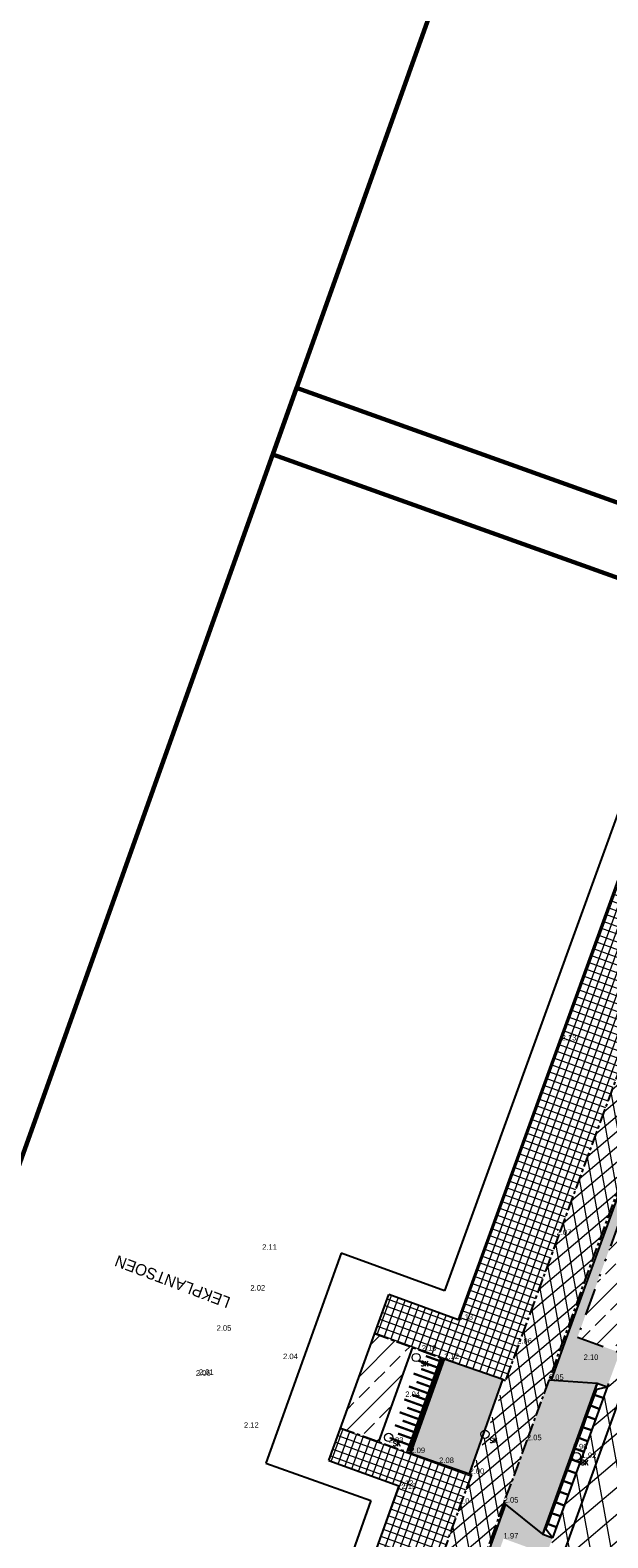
# Model space of a CAD drawing. Header units: metres. Extents: x 136326 to 137932, y 453212 to 454725.
# Tile 21 of 92: x 136444 to 136469, y 453542 to 453608. Entities that reach past the tile are written whole.
import ezdxf

# ---------------------------------------------------------------- set-up
doc = ezdxf.new("R2010")
doc.units = ezdxf.units.M
doc.linetypes.add('CENTERX2', pattern=[101.6, 63.5, -12.7, 12.7, -12.7])
doc.linetypes.add('DIVIDE__G5', pattern=[3.75, 1.5, -0.75, 0, -0.75, 0, -0.75])
for name, color, linetype, lineweight in [('-DR-alg-bladkaders viewports', 7, 'Continuous', 60), ('-DR-nw-mk-taludmarkering', 252, 'Continuous', 0), ('-DR-v-maaien en frezen terrein', 82, 'Continuous', 9), ('-DR-v-vh-arc-asfalt opbreken', 252, 'Continuous', 9), ('-DR-v-vh-arc-asfalt opbreken middengeleiders', 252, 'Continuous', 9), ('-DR-v-vh-arc-bss grijs keiformaat', 252, 'Continuous', 9), ('-DR-v-vh-arc-dubbelklinkers', 254, 'Continuous', 9), ('-DR-v-vh-arc-tegels', 252, 'Continuous', 9)]:
    doc.layers.add(name, color=color, linetype=linetype, lineweight=lineweight)
doc.layers.add('-DR-alg-hulplijnen', color=210, linetype='Continuous', plot=False)
doc.layers.add('-DR-alg-hulplijnen kantverharding asfalt nieuwe fietsstraat', color=7, linetype='Continuous', true_color=0xff9429, plot=False)
for name, color, linetype in [('-DR-alg-projectgrens 1-200', 3, 'PROJECTGRENS_1-200'), ('-DR-alg-txt-straatnaam', 2, 'Continuous'), ('-DR-bs-txt-hoogtemaat', 253, 'Continuous'), ('-DR-nw-vh-scheiding erfgrens en bebouwing', 3, 'Continuous'), ('-DR-nw-vh-scheiding verhardingen', 1, 'Continuous'), ('-DR-v-vh-band 10x20 gazonband', 5, 'CENTERX2'), ('-DR-v-vh-band 18-20x25', 5, 'DIVIDE__G5'), ('-DR-v-vh-band achterkant band', 1, 'Continuous'), ('-DR-v-vh-band inritband 450x150x500mm', 2, 'Continuous'), ('-DR-v-vh-kantverharding asfalt rijbaan', 4, 'Continuous'), ('-DR-v-vh-scheiding verhardingen', 1, 'Continuous')]:
    doc.layers.add(name, color=color, linetype=linetype)
doc.layers.add('-DR-v-vh-arc-asfalt fietspad', color=7, linetype='Continuous', lineweight=9, true_color=0xdfbfc7)
doc.layers.add('B-ME-IE-MEUBILAIR_STRAATKOLK-S', color=1, linetype='Continuous', lineweight=0, true_color=0xff0000)
doc.styles.add('18_100', font='romans', dxfattribs={"width": 0.8, "height": 0.18})
doc.styles.add('18_200', font='romans', dxfattribs={"width": 0.8, "height": 0.36})
doc.styles.add('Drong', font='txt', dxfattribs={"height": 1.8})
doc.linetypes.add('PROJECTGRENS_1-200', pattern='A,0.32,-0.13,[133,ltypeshp.shx,S=0.13,R=0,X=-0.13,Y=0],-0.13,1.27', length=1.85)
pattern_1 = [(220.33563, (136419.718, 453326.2367), (0.5825375, -0.6860394), []), (280.33563, (136419.718, 453326.2367), (0.8853963, 0.1614725), [])]

# ---------------------------------------------------------------- blocks, each defined once
blk = doc.blocks.new('*U28')
for points in [[(2.384, 6.582), (1.953, 6.738), (1.782, 6.268), (2.214, 6.111)], [(2.214, 6.111), (1.782, 6.268), (1.612, 5.798), (2.043, 5.641)], [(1.829, 6.251), (1.659, 5.78)], [(2.384, 6.582), (1.915, 6.486), (1.829, 6.251)], [(1.873, 5.171), (1.442, 5.327), (1.272, 4.857), (1.703, 4.701)], [(1.489, 5.31), (1.319, 4.84)], [(2.043, 5.641), (1.612, 5.798), (1.442, 5.327), (1.873, 5.171)], [(1.659, 5.78), (1.489, 5.31)], [(1.703, 4.701), (1.272, 4.857), (1.101, 4.387), (1.533, 4.231)], [(1.319, 4.84), (1.148, 4.37)], [(1.533, 4.231), (1.101, 4.387), (0.931, 3.917), (1.362, 3.761)], [(1.148, 4.37), (0.978, 3.9)], [(1.192, 3.291), (0.761, 3.447), (0.59, 2.977), (1.022, 2.821)], [(0.808, 3.43), (0.637, 2.96)], [(1.362, 3.761), (0.931, 3.917), (0.761, 3.447), (1.192, 3.291)], [(0.978, 3.9), (0.808, 3.43)], [(1.022, 2.821), (0.59, 2.977), (0.42, 2.507), (0.851, 2.351)], [(0.637, 2.96), (0.467, 2.49)], [(0.681, 1.88), (0.25, 2.037), (0.08, 1.567), (0.511, 1.41)], [(0.297, 2.02), (0.127, 1.55)], [(0.851, 2.351), (0.42, 2.507), (0.25, 2.037), (0.681, 1.88)], [(0.467, 2.49), (0.297, 2.02)], [(0.511, 1.41), (0.08, 1.567), (-0.091, 1.096), (0.341, 0.94)], [(0.127, 1.55), (-0.044, 1.079)], [(0.341, 0.94), (-0.091, 1.096), (-0.261, 0.626), (0.17, 0.47)], [(-0.044, 1.079), (-0.214, 0.609)], [(0.17, 0.47), (-0.261, 0.626), (-0.431, 0.156), (0, 0)], [(0, 0), (-0.299, 0.374), (-0.214, 0.609)]]:
    blk.add_lwpolyline(points)
blk = doc.blocks.new('*U40')
at = {"layer": '-DR-nw-mk-taludmarkering', "flags": 128}
for points, const_width in [([(-0.094, 0.034), (-1.559, -4.035)], 0.2), ([(-0.804, 0.13), (-0.239, -0.073)], 0.1), ([(-1.342, -0.633), (-0.544, -0.92)], 0.1), ([(-1.138, -0.068), (-0.341, -0.356)], 0.1), ([(-1.007, -0.435), (-0.442, -0.638)], 0.1), ([(-1.545, -1.197), (-0.747, -1.485)], 0.1), ([(-1.21, -0.999), (-0.646, -1.202)], 0.1), ([(-1.748, -1.762), (-0.95, -2.049)], 0.1), ([(-1.413, -1.564), (-0.849, -1.767)], 0.1), ([(-1.951, -2.326), (-1.154, -2.614)], 0.1), ([(-1.617, -2.128), (-1.052, -2.331)], 0.1), ([(-2.155, -2.891), (-1.357, -3.178)], 0.1), ([(-2.023, -3.257), (-1.459, -3.46)], 0.1), ([(-1.82, -2.693), (-1.255, -2.896)], 0.1), ([(-2.358, -3.455), (-1.56, -3.743)], 0.1)]:
    blk.add_lwpolyline(points, dxfattribs=dict(at, const_width=const_width))
at = {"layer": '-DR-nw-vh-scheiding verhardingen', "linetype": 'ByBlock', "flags": 128}
for points in [[(-1.386, 0.511), (-2.871, -3.614)], [(0, 0), (-1.465, -4.069)]]:
    blk.add_lwpolyline(points, dxfattribs=at)
blk = doc.blocks.new('STRAATKOLK')
blk.add_ellipse((0, 0), major_axis=(-0.127, 0.127), ratio=1, start_param=3.926991, end_param=10.210176)
at = {"style": '18_100', "width": 0.8}
blk.add_text('SK', height=0.216, dxfattribs=at).set_placement((0.193, -0.375))
at = {"style": '18_200', "width": 0.8}
blk.add_attdef('HOOGTE', (0.29, 0.211), '', height=0.25, dxfattribs=at)

msp = doc.modelspace()

# ---------------------------------------------------------------- hatches: boundary and pattern name
at = {"layer": '-DR-v-maaien en frezen terrein'}
h = msp.add_hatch(dxfattribs=at)
h.set_pattern_fill('ANSI33', color=256, scale=0.2)
edge = h.paths.add_edge_path()
edge.add_line((136418.042, 453387.028), (136418.987, 453386.702))
edge.add_arc((149703.628, 448622.033), 14113.247, 160.0572266, 160.2691215, ccw=False)
edge.add_line((136436.699, 453435.799), (136452.785, 453479.986))
edge.add_line((136452.785, 453479.986), (136455.847, 453478.89))
edge.add_line((136455.847, 453478.89), (136456.392, 453480.399))
edge.add_line((136456.392, 453480.399), (136459.244, 453487.156))
edge.add_line((136459.244, 453487.156), (136455.772, 453488.412))
edge.add_line((136455.772, 453488.412), (136486.703, 453573.609))
edge.add_line((136486.703, 453573.609), (136485.763, 453573.95))
edge.add_line((136485.763, 453573.95), (136435.759, 453436.14))
edge.add_arc((149594.405, 448661.534), 13998.101, 160.0567308, 160.270431)
h.paths.add_polyline_path([(136419.023, 453381.923), (136417.813, 453378.565), (136416.887, 453378.904), (136416.865, 453378.882), (136415.321, 453379.435), (136415.289, 453379.344), (136417.827, 453378.529)])
h.paths.add_polyline_path([(136419.569, 453386.451), (136420.502, 453386.122), (136419.573, 453386.477)])
at = {"layer": '-DR-v-vh-arc-asfalt fietspad', "transparency": 33554687}
h = msp.add_hatch(dxfattribs=at)
h.set_pattern_fill('AVH-ASFALT', color=256, scale=0.51, angle=90, pattern_type=2)
h.set_pattern_definition([(220.33562535, (0, 0), (0.3301045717, -0.388755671), []), (280.33562535, (0, 0), (0.5017245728, 0.0915011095), [])])
h.paths.add_polyline_path([(136479.755, 453590.834), (136477.703, 453585.25), (136474.85, 453577.371), (136472.34, 453570.497), (136469.581, 453562.782), (136466.863, 453555.353), (136464.767, 453549.672), (136464.542, 453549.025), (136463.771, 453546.876), (136463.612, 453546.467), (136463.047, 453544.917), (136461.025, 453539.332), (136458.029, 453531.019), (136455.282, 453523.535), (136452.455, 453515.608), (136449.709, 453508.107), (136446.535, 453499.241), (136445.785, 453497.223), (136445.141, 453495.458), (136447.063, 453495.458), (136447.813, 453497.573), (136449.324, 453501.822), (136454.142, 453515.153), (136457.01, 453523.106), (136459.738, 453530.626), (136464.043, 453542.48), (136464.46, 453543.682), (136465.473, 453546.411), (136466.438, 453549.042), (136467.105, 453550.905), (136471.296, 453562.441), (136473.688, 453569.031), (136476.464, 453576.684), (136479.402, 453584.783), (136481.393, 453590.23)])
at = {"layer": '-DR-v-vh-arc-asfalt opbreken'}
h = msp.add_hatch(dxfattribs=at)
h.set_pattern_fill('AVH-ASFALT_LAAG1-D', color=256, scale=30, angle=90, pattern_type=2)
h.set_pattern_definition(pattern_1)
h.paths.add_polyline_path([(136452.489, 453495.136), (136454.61, 453494.378), (136460.698, 453511.176), (136467.716, 453530.543), (136471.913, 453542.036), (136472.272, 453541.898), (136473.469, 453545.191), (136473.103, 453545.329), (136479.132, 453561.964), (136479.095, 453562.048), (136477.035, 453562.796), (136464.998, 453529.489), (136463.031, 453530.223), (136458.316, 453517.23), (136460.297, 453516.532)])
h.paths.add_polyline_path([(136449.935, 453496.049), (136450.508, 453495.844), (136475.141, 453563.734), (136474.991, 453563.788), (136474.543, 453563.953)])
h = msp.add_hatch(dxfattribs=at)
h.set_pattern_fill('AVH-ASFALT_LAAG1-D', color=256, scale=30, angle=90, pattern_type=2)
h.set_pattern_definition(pattern_1)
h.paths.add_polyline_path([(136462.988, 453530.241), (136464.964, 453529.532), (136477.035, 453562.796), (136475.061, 453563.512)])
at = {"layer": '-DR-v-vh-arc-asfalt opbreken middengeleiders'}
h = msp.add_hatch(color=256, dxfattribs=at)
h.dxf.hatch_style = 1
h.paths.add_polyline_path([(136479.656, 453575.212), (136479.68, 453575.309), (136479.685, 453575.408), (136479.67, 453575.507), (136479.635, 453575.6), (136479.588, 453575.678), (136479.527, 453575.746), (136479.454, 453575.802), (136479.373, 453575.844), (136478.904, 453576.027), (136477.308, 453576.58), (136477.251, 453576.599), (136477.2, 453576.63), (136477.157, 453576.672), (136477.124, 453576.723), (136477.104, 453576.777), (136477.097, 453576.834), (136477.101, 453576.891), (136477.118, 453576.946), (136478.169, 453579.837), (136482.695, 453592.252), (136488.43, 453608.002), (136488.464, 453608.054), (136488.504, 453608.093), (136488.55, 453608.124), (136488.609, 453608.147), (136488.671, 453608.155), (136488.734, 453608.149), (136488.794, 453608.129), (136489.916, 453607.712), (136490.04, 453607.686), (136490.166, 453607.693), (136490.287, 453607.732), (136490.395, 453607.802), (136490.481, 453607.897), (136490.539, 453608.012), (136491.554, 453610.834), (136491.089, 453611.004), (136491.09, 453611.005), (136489.601, 453612.422), (136487.463, 453606.603), (136482.223, 453592.208), (136479.496, 453584.749), (136476.558, 453576.65), (136473.782, 453568.997), (136471.39, 453562.407), (136467.199, 453550.871), (136466.541, 453549.034), (136468.549, 453548.885), (136468.981, 453548.729), (136469.04, 453548.894), (136469.538, 453550.241), (136467.687, 453550.914), (136471.711, 453562.046), (136472.573, 453564.427), (136472.609, 453564.481), (136472.65, 453564.519), (136472.697, 453564.549), (136472.755, 453564.569), (136472.816, 453564.576), (136472.876, 453564.569), (136472.934, 453564.548), (136474.543, 453563.953), (136474.991, 453563.788), (136475.092, 453563.765), (136475.196, 453563.763), (136475.297, 453563.783), (136475.393, 453563.823), (136475.471, 453563.876), (136475.538, 453563.943), (136475.591, 453564.021), (136475.628, 453564.108), (136476.465, 453566.42), (136476.976, 453567.85), (136477.447, 453569.201), (136477.901, 453570.402), (136478.348, 453571.6)])
h = msp.add_hatch(color=256, dxfattribs=at)
h.dxf.hatch_style = 1
h.paths.add_polyline_path([(136464.545, 453543.613), (136459.839, 453530.61), (136457.082, 453522.99), (136454.251, 453515.151), (136447.136, 453495.458), (136449.234, 453495.458), (136449.247, 453495.492), (136449.678, 453495.336), (136451.014, 453499.061), (136451.697, 453500.96), (136451.713, 453501.054), (136451.71, 453501.15), (136451.69, 453501.243), (136451.653, 453501.331), (136451.599, 453501.412), (136451.531, 453501.481), (136451.45, 453501.536), (136451.361, 453501.574), (136450.246, 453501.96), (136450.191, 453501.981), (136450.143, 453502.014), (136450.102, 453502.056), (136450.071, 453502.106), (136450.051, 453502.165), (136450.044, 453502.227), (136450.051, 453502.288), (136450.072, 453502.347), (136454.674, 453515.111), (136457.442, 453522.712), (136460.27, 453530.545), (136464.455, 453542.116), (136466.334, 453541.436), (136466.597, 453542.148), (136466.165, 453542.304), (136466.165, 453542.304)])
at = {"layer": '-DR-v-vh-arc-bss grijs keiformaat'}
h = msp.add_hatch(dxfattribs=at)
h.set_pattern_fill('ANSI33', color=256, scale=0.2)
h.paths.add_polyline_path([(136474.543, 453563.953), (136472.934, 453564.548), (136472.876, 453564.569), (136472.816, 453564.576), (136472.755, 453564.569), (136472.697, 453564.549), (136472.65, 453564.519), (136472.609, 453564.481), (136472.578, 453564.435), (136472.557, 453564.383), (136471.711, 453562.046), (136467.687, 453550.914), (136469.538, 453550.241), (136471.546, 453555.734), (136473.634, 453561.528)])
h = msp.add_hatch(dxfattribs=at)
h.set_pattern_fill('ANSI33', color=256, scale=0.2)
h.paths.add_polyline_path([(136460.472, 453550.472), (136458.818, 453551.071), (136457.323, 453546.946), (136458.986, 453546.348)])
at = {"layer": '-DR-v-vh-arc-dubbelklinkers'}
h = msp.add_hatch(color=256, dxfattribs=at)
h.dxf.hatch_style = 1
h.paths.add_polyline_path([(136464.422, 453549.067), (136461.867, 453549.958), (136461.857, 453549.962), (136460.392, 453545.892), (136460.376, 453545.848), (136461.636, 453545.414), (136462.966, 453544.942), (136462.966, 453544.942)])
h = msp.add_hatch(color=256, dxfattribs=at)
h.dxf.hatch_style = 1
h.paths.add_polyline_path([(136464.46, 453543.682), (136466.165, 453542.304), (136466.336, 453542.774), (136466.506, 453543.244), (136466.676, 453543.714), (136466.847, 453544.184), (136467.017, 453544.655), (136467.187, 453545.125), (136467.357, 453545.595), (136467.528, 453546.065), (136467.698, 453546.535), (136467.868, 453547.005), (136468.039, 453547.475), (136468.209, 453547.945), (136468.379, 453548.415), (136468.549, 453548.885), (136466.438, 453549.042), (136465.473, 453546.411)])
at = {"layer": '-DR-v-vh-arc-tegels'}
h = msp.add_hatch(dxfattribs=at)
h.set_pattern_fill('ANSI37', color=256, scale=0.1, angle=295.01)
h.paths.add_polyline_path([(136474.85, 453577.371), (136477.703, 453585.25), (136479.755, 453590.834), (136477.058, 453591.829), (136462.473, 453551.675), (136459.436, 453552.776), (136458.818, 453551.071), (136460.878, 453550.325), (136461.857, 453549.962), (136464.422, 453549.067), (136464.542, 453549.026), (136464.767, 453549.672), (136466.863, 453555.353), (136469.581, 453562.782), (136472.34, 453570.497)])
h = msp.add_hatch(dxfattribs=at)
h.set_pattern_fill('ANSI37', color=256, scale=0.1, angle=295.01)
h.paths.add_polyline_path([(136458.029, 453531.019), (136461.025, 453539.332), (136463.047, 453544.917), (136462.966, 453544.942), (136460.376, 453545.848), (136457.323, 453546.946), (136456.806, 453545.52), (136459.866, 453544.421), (136444.088, 453500.378), (136437.619, 453502.693), (136436.639, 453499.953), (136439.903, 453498.792), (136440.795, 453496.946), (136441.342, 453498.468), (136443.121, 453497.84), (136442.463, 453496.061), (136442.391, 453495.897), (136442.492, 453495.872), (136443.245, 453495.576), (136444.958, 453494.944), (136445.141, 453495.458), (136445.785, 453497.223), (136446.535, 453499.241), (136449.709, 453508.107), (136452.455, 453515.608), (136455.282, 453523.535)])

# ---------------------------------------------------------------- linework, layer by layer
at = {"layer": '-DR-alg-bladkaders viewports'}
for points in [[(136568.476, 453755.227), (136503.031, 453572.087), (136454.356, 453589.481), (136519.802, 453772.621)], [(136504.074, 453575.005), (136438.629, 453391.865), (136389.954, 453409.259), (136455.399, 453592.399)]]:
    msp.add_lwpolyline(points, close=True, dxfattribs=at)
at = {"layer": '-DR-alg-hulplijnen', "flags": 128}
msp.add_lwpolyline([(136466.165, 453542.304), (136468.549, 453548.885)], dxfattribs=at)
at = {"layer": '-DR-alg-hulplijnen kantverharding asfalt nieuwe fietsstraat'}
msp.add_lwpolyline([(136569.551, 453824.565, -0.004267), (136561.022, 453800.417), (136429.649, 453438.357, 0.002152), (136389.024, 453324.877), (136377.119, 453291.165), (136363.767, 453256.91), (136358.813, 453242.883)], format="xyb", dxfattribs=at)
at = {"layer": '-DR-alg-projectgrens 1-200', "flags": 128}
msp.add_lwpolyline([(136672.431, 453896.561), (136667.194, 453897.489), (136645.076, 453905.171), (136624.477, 453912.593), (136625.184, 453914.831), (136624.39, 453916.757), (136621.163, 453919.31), (136624.07, 453927.399), (136623.281, 453929.136), (136623.21, 453929.192), (136624.085, 453931.643), (136629.304, 453946.51), (136630.541, 453950.147), (136638.492, 453971.96), (136644.073, 453987.263), (136644.824, 453989.705), (136651.204, 454007.423), (136658.506, 454027.642), (136665.47, 454047.006), (136669.496, 454058.357), (136675.354, 454074.419), (136676.258, 454077.094), (136678.747, 454083.756), (136682.526, 454094.171), (136686.101, 454103.639), (136687.039, 454106.475), (136697.795, 454137.242), (136697.717, 454137.253), (136705.555, 454159.78), (136713.078, 454181.729), (136719.605, 454200.719), (136727.498, 454223.752), (136730.581, 454232.718), (136734.46, 454243.959), (136738.033, 454254.306), (136742.183, 454266.266), (136750.568, 454290.842), (136760.393, 454319.456), (136770.666, 454349.328), (136772.713, 454355.238), (136774.612, 454360.473), (136776.998, 454367), (136784.306, 454387.208), (136790.339, 454404.083), (136797.311, 454423.36), (136807.058, 454450.093), (136800.646, 454453.198), (136785.078, 454462.694), (136769.745, 454470.235), (136763.463, 454464.393), (136767.222, 454456.488), (136768.447, 454452.902), (136769.612, 454448.539), (136767.19, 454443.604), (136763.98, 454431.785), (136763.498, 454430.807), (136764.785, 454430.222), (136759.65, 454419.865), (136760.207, 454419.614), (136758.305, 454415.755), (136757.433, 454413.928), (136755.514, 454410.037), (136754.993, 454410.292), (136749.872, 454399.962), (136748.616, 454400.585), (136748.548, 454400.448), (136744.287, 454402.547), (136738.76, 454389.718), (136744.829, 454387.062), (136753.517, 454383.259), (136750.445, 454376.232), (136747.3, 454368.999), (136747.702, 454368.821), (136745.421, 454363.658), (136743.771, 454359.882), (136741.474, 454354.715), (136741.107, 454354.878), (136737.945, 454347.853), (136734.86, 454340.776), (136727.193, 454344.181), (136720.397, 454330.285), (136716.705, 454321.73), (136725.346, 454317.886), (136722.199, 454310.807), (136718.145, 454301.488), (136714.131, 454292.713), (136709.748, 454294.641), (136707.09, 454288.607), (136709.573, 454287.506), (136709.53, 454287.41), (136709.617, 454287.371), (136709.424, 454286.945), (136712.118, 454285.768), (136724.405, 454280.406), (136724.395, 454280.372), (136724.56, 454280.301), (136719.327, 454264.621), (136718.554, 454264.279), (136712.149, 454267.043), (136705.337, 454251.495), (136713.155, 454248.122), (136713.63, 454247.107), (136703.363, 454216.017), (136702.53, 454215.665), (136698.406, 454217.526), (136692.762, 454204.705), (136698.169, 454202.287), (136696.085, 454197.547), (136697.116, 454197.066), (136693.34, 454185.771), (136691.21, 454179.799), (136691.154, 454179.818), (136689.257, 454174.47), (136688.677, 454172.922), (136686.645, 454167.859), (136686.793, 454167.806), (136683.499, 454158.729), (136679.62, 454148.161), (136677.544, 454142.392), (136675.601, 454137.021), (136671.76, 454126.401), (136667.085, 454113.483), (136666.31, 454113.053), (136658.978, 454114.558), (136655.858, 454098.89), (136661.092, 454097.825), (136661.269, 454097.519), (136621.35, 453987.863), (136615.212, 453990.581), (136612.094, 453983.671), (136608.8, 453985.139), (136606.115, 453979.27), (136610.368, 453977.386), (136616.099, 453974.911), (136616.418, 453974.217), (136608.394, 453952.136), (136599.91, 453929.479), (136596.333, 453930.847), (136596.703, 453931.801), (136592.691, 453933.357), (136592.582, 453933.111), (136587.167, 453935.208), (136587.113, 453935.101), (136586.908, 453935.2), (136584.73, 453936.252), (136573.42, 453911.897), (136576.906, 453910.227), (136577.755, 453910.817), (136581.71, 453908.923), (136581.78, 453907.891), (136588.355, 453904.743), (136581.357, 453890.288), (136584.408, 453889.218), (136581.92, 453882.301), (136582.601, 453881.581), (136581.142, 453877.478), (136580.13, 453877.281), (136578.301, 453872.104), (136578.986, 453871.382), (136577.526, 453867.309), (136576.539, 453867.19), (136574.654, 453861.99), (136575.357, 453861.219), (136573.859, 453857.098), (136572.823, 453856.858), (136568.249, 453844.056), (136569.051, 453843.723), (136568.246, 453841.986), (136569.916, 453841.29), (136566.692, 453833.862), (136560.757, 453836.486), (136555.193, 453823.556), (136563.207, 453820.33), (136562.244, 453817.938), (136562.059, 453818.012), (136558.019, 453808.014), (136558.218, 453807.935), (136557.146, 453805.252), (136555.477, 453804.556), (136553.671, 453802.5), (136552.612, 453799.698), (136545.82, 453781.422), (136541.647, 453783.356), (136534.75, 453768.68), (136539.525, 453766.451), (136534.814, 453753.868), (136534.789, 453753.879), (136534.379, 453752.873), (136534.182, 453752.96), (136532.926, 453749.667), (136533.099, 453749.603), (136532.772, 453748.705), (136532.584, 453748.792), (136530.457, 453743.085), (136530.627, 453743.022), (136516.493, 453704.592), (136514.575, 453699.22), (136492.181, 453636.401), (136492.736, 453636.204), (136489.157, 453626.341), (136485.079, 453628.249), (136478.16, 453613.788), (136483.141, 453611.479), (136461.867, 453552.94), (136457.354, 453554.582), (136454.06, 453545.417), (136458.648, 453543.776), (136443.598, 453501.593), (136437.009, 453503.95), (136431.442, 453488.403), (136437.02, 453486.393), (136418.282, 453434.811), (136419.185, 453434.431), (136413.9, 453419.737), (136407.364, 453401.466), (136407.056, 453400.056), (136406.467, 453398.451), (136401.897, 453385.592), (136396.197, 453388.282), (136390.097, 453375.66), (136397.157, 453372.353), (136391.911, 453357.791), (136390.965, 453355.464), (136388.624, 453350.371), (136384.302, 453352.274), (136382.126, 453347.544), (136391.358, 453344.243), (136383.168, 453321.66), (136379.275, 453323.116), (136369.941, 453296.994), (136366.76, 453298.169), (136365.332, 453294.302), (136367.975, 453293.349), (136367.397, 453291.75), (136367.871, 453291.227), (136363.518, 453279.255), (136362.091, 453275.277), (136356.432, 453259.57), (136355.262, 453256.31), (136348.508, 453237.967), (136370.649, 453230.069), (136374.328, 453240.694), (136372.767, 453241.803), (136382.163, 453267.942), (136384.551, 453274.649), (136388.98, 453286.656), (136392.893, 453297.449), (136398.36, 453312.66), (136406.212, 453334.431), (136411.924, 453350.355), (136415.827, 453361.341), (136419.474, 453371.398), (136422.516, 453379.917), (136425.014, 453387.05), (136430.128, 453401.329), (136433.008, 453409.364), (136437.5, 453421.973), (136444.424, 453441.303), (136447.898, 453451.043), (136454.668, 453469.854), (136458.254, 453479.666), (136467.647, 453501.921), (136478.422, 453531.465), (136485.603, 453551.259), (136497.269, 453583.741), (136504.565, 453604), (136511.581, 453623.496), (136513.58, 453629.053), (136518.673, 453642.888), (136519.015, 453643.404), (136522.68, 453653.62), (136522.664, 453653.957), (136523.62, 453656.594), (136528.73, 453670.926), (136534.757, 453688.003), (136543.62, 453712.768), (136551.352, 453734.38), (136563.425, 453767.68), (136566.609, 453776.654), (136569.182, 453777.966), (136577.487, 453774.867), (136583.873, 453792.703), (136575.924, 453795.622), (136575.205, 453797.155), (136576.997, 453801.811), (136581.956, 453815.424), (136586.269, 453827.274), (136591.149, 453840.672), (136596.411, 453855.14), (136603.758, 453874.947), (136606.204, 453881.939), (136608.18, 453887.612), (136608.471, 453887.616), (136610.071, 453888.673), (136612.877, 453896.334), (136616.917, 453896.194), (136618.846, 453897.187), (136619.756, 453899.432), (136644.445, 453890.648), (136649.466, 453889.41), (136663.041, 453887.011), (136671.45, 453886.364), (136675.948, 453886.023), (136676.722, 453896.236)], close=True, dxfattribs=at)
at = {"layer": '-DR-nw-vh-scheiding erfgrens en bebouwing', "flags": 128}
for points in [[(136480.902, 453613.605), (136484.93, 453611.76), (136481.038, 453601.122), (136480.505, 453601.322), (136462.473, 453551.675), (136459.436, 453552.776)], [(136456.806, 453545.52), (136459.436, 453552.776)], [(136456.806, 453545.52), (136459.866, 453544.421), (136444.088, 453500.378), (136437.619, 453502.693)]]:
    msp.add_lwpolyline(points, dxfattribs=at)
at = {"layer": '-DR-v-vh-band 10x20 gazonband', "ltscale": 0.01}
for points in [[(136508.434, 453664.536), (136506.319, 453658.679), (136505.86, 453657.43), (136505.633, 453656.799), (136504.893, 453654.743), (136503.227, 453650.215), (136500.478, 453642.649), (136498.268, 453636.547), (136494.154, 453625.25), (136492.505, 453620.578), (136492.452, 453620.567), (136491.03, 453616.642), (136489.556, 453612.589), (136487.369, 453606.637), (136482.129, 453592.242), (136479.402, 453584.783), (136476.464, 453576.684), (136473.688, 453569.031), (136471.296, 453562.441), (136467.105, 453550.905), (136466.438, 453549.042)], [(136487.351, 453611.806), (136485.802, 453607.429), (136485.239, 453605.909), (136483.308, 453600.642), (136480.457, 453592.744), (136477.703, 453585.25), (136474.85, 453577.371), (136472.34, 453570.497), (136469.581, 453562.782), (136466.863, 453555.353), (136464.767, 453549.672), (136464.542, 453549.026)], [(136458.818, 453551.071), (136460.878, 453550.325), (136461.857, 453549.962)], [(136466.438, 453549.042), (136465.473, 453546.411), (136464.46, 453543.682), (136464.043, 453542.48), (136459.738, 453530.626), (136457.01, 453523.106), (136454.142, 453515.153), (136449.324, 453501.822), (136447.813, 453497.573)], [(136457.323, 453546.946), (136460.376, 453545.848)], [(136463.047, 453544.917), (136461.025, 453539.332), (136458.029, 453531.019), (136455.282, 453523.535), (136452.455, 453515.608), (136449.709, 453508.107), (136446.535, 453499.241), (136445.785, 453497.223), (136445.141, 453495.458)]]:
    msp.add_lwpolyline(points, dxfattribs=at)
at = {"layer": '-DR-v-vh-band 18-20x25', "ltscale": 0.8}
for points in [[(136471.711, 453562.046), (136467.687, 453550.914), (136469.538, 453550.241)], [(136469.04, 453548.894), (136468.98, 453548.727)]]:
    msp.add_lwpolyline(points, dxfattribs=at)
at = {"layer": '-DR-v-vh-band achterkant band'}
for points in [[(136489.601, 453612.422), (136487.463, 453606.603), (136482.223, 453592.208), (136479.496, 453584.749), (136476.558, 453576.65), (136473.782, 453568.997), (136471.39, 453562.407), (136467.199, 453550.871), (136466.541, 453549.034)], [(136464.545, 453543.613), (136459.839, 453530.61), (136457.082, 453522.99), (136454.251, 453515.151), (136447.136, 453495.458)]]:
    msp.add_lwpolyline(points, dxfattribs=at)
at = {"layer": '-DR-v-vh-kantverharding asfalt rijbaan'}
msp.add_lwpolyline([(136468.98, 453548.727), (136467.865, 453545.631), (136466.597, 453542.148)], dxfattribs=at)
at = {"layer": '-DR-v-vh-scheiding verhardingen'}
msp.add_line((136466.165, 453542.304), (136464.46, 453543.682), dxfattribs=at)
msp.add_lwpolyline([(136460.376, 453545.848), (136462.966, 453544.942), (136464.422, 453549.067), (136461.857, 453549.962)], close=True, dxfattribs=at)
for points in [[(136464.422, 453549.067), (136464.542, 453549.026)], [(136468.549, 453548.885), (136466.438, 453549.042)], [(136462.966, 453544.942), (136463.047, 453544.917)]]:
    msp.add_lwpolyline(points, dxfattribs=at)
at = {"flags": 128}
for points in [[(136461.827, 453549.88), (136461.857, 453549.962)], [(136460.402, 453545.939), (136460.376, 453545.848)]]:
    msp.add_lwpolyline(points, dxfattribs=at)

# ---------------------------------------------------------------- block references
at = {"layer": '-DR-v-vh-band inritband 450x150x500mm'}
msp.add_blockref('*U28', (136466.597, 453542.148), dxfattribs=at)
msp.add_blockref('*U40', (136461.857, 453549.962))
at = {"layer": 'B-ME-IE-MEUBILAIR_STRAATKOLK-S'}
for p in [(136460.631, 453550.029), (136459.426, 453546.535), (136463.644, 453546.674), (136467.64, 453545.704)]:
    msp.add_blockref('STRAATKOLK', p, dxfattribs=at)

# ---------------------------------------------------------------- texts
at = {"layer": '-DR-alg-txt-straatnaam', "style": 'Drong'}
msp.add_text('LEKPLANTSOEN', height=0.5, rotation=159.32811, dxfattribs=at).set_placement((136452.547, 453552.637, 2.05))
at = {"layer": '-DR-bs-txt-hoogtemaat', "color": 253, "char_height": 0.24, "attachment_point": 7, "style": 'Drong'}
for s, insert in [('2.13', (136466.992, 453563.877, 2.125)), ('2.07', (136466.773, 453555.375, 2.073)), ('2.11', (136453.893, 453554.733, 2.11)), ('2.02', (136453.381, 453552.948, 2.015)), ('2.05', (136451.904, 453551.192, 2.05)), ('2.13', (136462.473, 453551.675, 2.128)), ('2.06', (136465.05, 453550.63, 2.06)), ('2.04', (136454.808, 453549.953, 2.042)), ('2.10', (136460.878, 453550.325, 2.097)), ('2.12', (136461.859, 453549.961, 2.115)), ('2.10', (136467.956, 453549.917, 2.095)), ('2.06', (136450.993, 453549.223, 2.057)), ('2.01', (136451.127, 453549.265, 2.012)), ('2.05', (136466.438, 453549.042, 2.049)), ('2.04', (136460.156, 453548.3, 2.037)), ('2.12', (136453.097, 453546.958, 2.118)), ('2.03', (136459.428, 453546.297, 2.025)), ('2.05', (136465.473, 453546.411, 2.048)), ('1.96', (136467.476, 453546.011, 1.964)), ('2.09', (136460.376, 453545.848, 2.088)), ('2.08', (136461.636, 453545.414, 2.083)), ('1.92', (136467.865, 453545.631, 1.92)), ('2.00', (136462.966, 453544.942, 2)), ('2.12', (136459.866, 453544.421, 2.12)), ('2.13', (136459.987, 453544.278, 2.129)), ('2.04', (136462.499, 453543.636, 2.038)), ('2.05', (136464.46, 453543.682, 2.051)), ('1.97', (136464.455, 453542.116, 1.968))]:
    msp.add_mtext(s, dxfattribs=dict(at, insert=insert))

doc.saveas('drawing.dxf')
